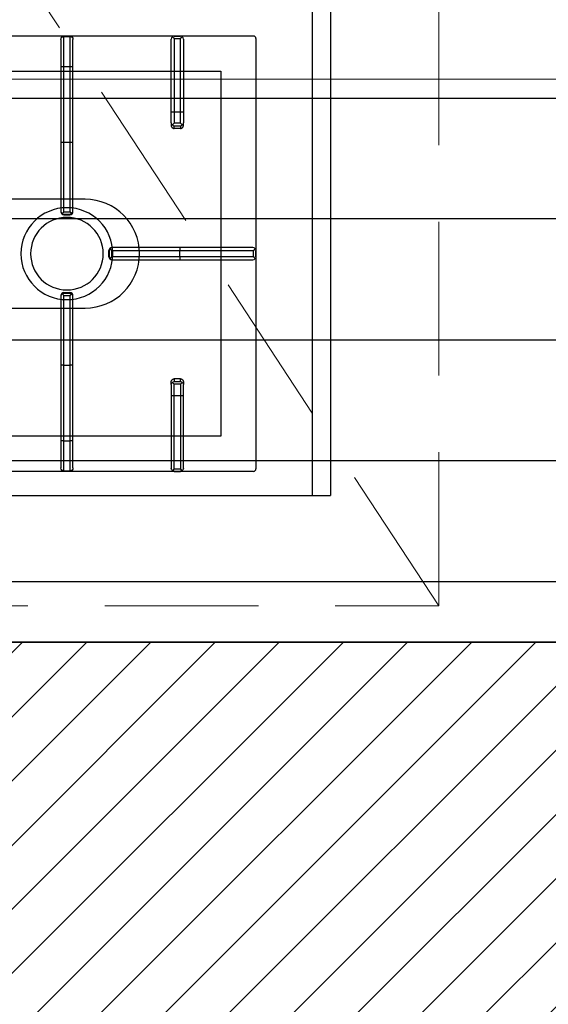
# Model space of a CAD drawing. Header units: millimetres. Extents: x -740 to 33545, y -26688 to 22494.
# Tile 92 of 256: x 9236 to 9279, y 10373 to 10454. Entities that reach past the tile are written whole.
import ezdxf

# ---------------------------------------------------------------- set-up
doc = ezdxf.new("R2010")
doc.units = ezdxf.units.MM
doc.header["$MEASUREMENT"] = 0
doc.linetypes.add('DASHED', pattern=[19.05, 12.7, -6.35])
doc.layers.get('Defpoints').update_dxf_attribs({"color": 252})
for name, color, linetype, lineweight in [('A_istniejące ściany', 252, 'Continuous', 35), ('A_wyposażenie', 252, 'Continuous', 9), ('l.wypełnien', 252, 'Continuous', 5), ('wymiarowanie', 252, 'Continuous', 9)]:
    doc.layers.add(name, color=color, linetype=linetype, lineweight=lineweight)
for name, color, linetype, lineweight, true_color in [('IS_Przyłącze (powrotne)', 5, 'Continuous', 25, 0x0000ff), ('IS_Przyłącze (zasilające)', 1, 'Continuous', 25, 0xff0000), ('IS_Strefa podłóg', 7, 'Continuous', 25, 0x008000), ('IS_Wężownica OChP', 7, 'Continuous', 25, 0x800080)]:
    doc.layers.add(name, color=color, linetype=linetype, lineweight=lineweight, true_color=true_color)
doc.layers.add('PQ_200_2D', color=252, linetype='Continuous')
doc.layers.add('PQ_204_2D', color=252, linetype='Continuous')
doc.styles.add('styl2', font='simplex.shx')
doc.dimstyles.new('Skala 1-50', dxfattribs={"dimtxt": 12, "dimasz": 5, "dimexe": 1, "dimexo": 1, "dimgap": 1.5, "dimtad": 1, "dimdec": 1, "dimrnd": 0.5, "dimtxsty": 'styl2', "dimblk": 'ARCHTICK', "dimcen": 5, "dimadec": 0, "dimazin": 0, "dimtfac": 1, "dimtdec": 1, "dimtmove": 1, "dimatfit": 3, "dimldrblk": 'ARCHTICK', "dimfxl": 0, "dimlwd": -1, "dimlwe": -1, "dimarcsym": 0})

# ---------------------------------------------------------------- blocks, each defined once
blk = doc.blocks.new('dfghbnj')
at = {"layer": 'PQ_200_2D', "color": 8}
for p, q in [((5968.38, -17005.72), (5968.38, -17660.72)), ((5968.38, -17660.72), (5968.38, -17720.72)), ((5168.38, -17720.72), (5968.38, -17720.72))]:
    blk.add_line(p, q, dxfattribs=at)
at = {"layer": 'PQ_204_2D', "color": 8}
for p, q in [((5588.38, -17657.22), (5588.38, -17091.22)), ((5948.38, -17657.22), (5948.38, -17091.22)), ((5591.19, -17497.97), (5613.69, -17497.97)), ((5613.69, -17497.97), (5613.69, -17500.47)), ((5613.69, -17497.97), (5676.14, -17497.97)), ((5676.14, -17497.97), (5733.27, -17497.97)), ((5733.27, -17497.97), (5733.69, -17497.97)), ((5803.06, -17497.97), (5803.48, -17497.97)), ((5803.48, -17497.97), (5860.62, -17497.97)), ((5860.62, -17497.97), (5923.06, -17497.97)), ((5923.06, -17500.47), (5923.06, -17497.97)), ((5923.06, -17497.97), (5945.56, -17497.97)), ((5588.69, -17500.47), (5588.69, -17505.47)), ((5613.69, -17500.47), (5588.69, -17500.47)), ((5588.69, -17505.47), (5613.69, -17505.47)), ((5613.69, -17500.47), (5613.69, -17505.47)), ((5676.19, -17500.47), (5613.69, -17500.47)), ((5613.69, -17505.47), (5676.19, -17505.47)), ((5613.69, -17505.47), (5613.69, -17507.97)), ((5676.19, -17500.47), (5676.19, -17505.47)), ((5733.83, -17500.47), (5676.19, -17500.47)), ((5676.19, -17505.47), (5733.83, -17505.47)), ((5733.83, -17500.47), (5733.83, -17505.47)), ((5735.64, -17499.87), (5735.64, -17506.06)), ((5735.74, -17500.47), (5735.74, -17505.47)), ((5736.19, -17500.47), (5735.74, -17500.47)), ((5735.74, -17505.47), (5736.19, -17505.47)), ((5736.19, -17500.47), (5736.19, -17505.47)), ((5800.56, -17500.47), (5800.56, -17505.47)), ((5801.01, -17500.47), (5800.56, -17500.47)), ((5800.56, -17505.47), (5801.01, -17505.47)), ((5801.01, -17500.47), (5801.01, -17505.47)), ((5801.11, -17499.87), (5801.11, -17506.06)), ((5802.92, -17500.47), (5802.92, -17505.47)), ((5860.56, -17500.47), (5802.92, -17500.47)), ((5802.92, -17505.47), (5860.56, -17505.47)), ((5860.56, -17500.47), (5860.56, -17505.47)), ((5923.06, -17500.47), (5860.56, -17500.47)), ((5860.56, -17505.47), (5923.06, -17505.47)), ((5923.06, -17500.47), (5923.06, -17505.47)), ((5948.06, -17500.47), (5923.06, -17500.47)), ((5923.06, -17507.97), (5923.06, -17505.47)), ((5923.06, -17505.47), (5948.06, -17505.47)), ((5948.06, -17500.47), (5948.06, -17505.47)), ((5613.69, -17507.97), (5591.19, -17507.97)), ((5676.14, -17507.97), (5613.69, -17507.97)), ((5733.27, -17507.97), (5676.14, -17507.97)), ((5733.69, -17507.97), (5733.27, -17507.97)), ((5803.48, -17507.97), (5803.06, -17507.97)), ((5860.62, -17507.97), (5803.48, -17507.97)), ((5923.06, -17507.97), (5860.62, -17507.97)), ((5945.56, -17507.97), (5923.06, -17507.97)), ((5765.88, -17537.65), (5765.88, -17538.1)), ((5770.88, -17537.65), (5765.88, -17537.65)), ((5770.88, -17538.1), (5765.88, -17538.1)), ((5770.88, -17538.1), (5770.88, -17537.65)), ((5763.38, -17540.57), (5763.38, -17540.15)), ((5763.38, -17596.46), (5763.38, -17540.57)), ((5765.88, -17540.01), (5765.88, -17596.4)), ((5770.88, -17540.01), (5765.88, -17540.01)), ((5770.88, -17596.4), (5770.88, -17540.01)), ((5773.38, -17540.15), (5773.38, -17540.57)), ((5773.38, -17540.57), (5773.38, -17596.46)), ((5588.38, -17591.72), (5588.38, -17596.72)), ((5588.38, -17591.72), (5588.38, -17596.72)), ((5590.37, -17591.72), (5590.37, -17596.72)), ((5590.37, -17591.72), (5651.19, -17591.72)), ((5651.14, -17589.22), (5590.85, -17589.22)), ((5660.28, -17589.22), (5651.14, -17589.22)), ((5651.19, -17591.72), (5651.19, -17596.72)), ((5651.19, -17591.72), (5660.39, -17591.72)), ((5660.28, -17589.22), (5662.42, -17589.22)), ((5660.39, -17596.72), (5660.39, -17591.72)), ((5664.85, -17591.72), (5662.75, -17591.72)), ((5662.75, -17591.72), (5662.75, -17596.72)), ((5664.85, -17596.72), (5664.85, -17591.72)), ((5871.9, -17596.72), (5871.9, -17591.72)), ((5871.9, -17591.72), (5874.01, -17591.72)), ((5874.01, -17591.72), (5874.01, -17596.72)), ((5876.47, -17589.22), (5874.34, -17589.22)), ((5885.56, -17591.72), (5876.36, -17591.72)), ((5876.36, -17596.72), (5876.36, -17591.72)), ((5876.47, -17589.22), (5885.62, -17589.22)), ((5885.56, -17591.72), (5885.56, -17596.72)), ((5946.38, -17591.72), (5885.56, -17591.72)), ((5885.62, -17589.22), (5945.9, -17589.22)), ((5946.38, -17591.72), (5946.38, -17596.72)), ((5948.38, -17591.72), (5948.38, -17596.72)), ((5948.38, -17591.72), (5948.38, -17596.72)), ((5651.19, -17596.72), (5590.37, -17596.72)), ((5590.85, -17599.22), (5651.14, -17599.22)), ((5651.14, -17599.22), (5660.28, -17599.22)), ((5660.39, -17596.72), (5651.19, -17596.72)), ((5662.42, -17599.22), (5660.28, -17599.22)), ((5662.75, -17596.72), (5664.85, -17596.72)), ((5763.38, -17656.74), (5763.38, -17596.46)), ((5765.88, -17596.4), (5765.88, -17657.22)), ((5770.88, -17596.4), (5765.88, -17596.4)), ((5770.88, -17657.22), (5770.88, -17596.4)), ((5773.38, -17596.46), (5773.38, -17656.74)), ((5874.01, -17596.72), (5871.9, -17596.72)), ((5874.34, -17599.22), (5876.47, -17599.22)), ((5876.36, -17596.72), (5885.56, -17596.72)), ((5885.62, -17599.22), (5876.47, -17599.22)), ((5885.56, -17596.72), (5946.38, -17596.72)), ((5945.9, -17599.22), (5885.62, -17599.22)), ((5590.37, -17659.22), (5946.38, -17659.22)), ((5770.88, -17657.22), (5765.88, -17657.22)), ((5770.88, -17659.22), (5765.88, -17659.22)), ((5770.88, -17659.22), (5765.88, -17659.22)), ((5168.38, -17705.72), (5968.38, -17705.72))]:
    blk.add_line(p, q, dxfattribs=at)
blk.add_lwpolyline([(5919.4, -17118.2), (5617.36, -17118.2), (5617.36, -17630.24), (5919.4, -17630.24)], close=True, dxfattribs=at)
blk.add_lwpolyline([(5813.38, -17389.22), (5813.38, -17517.97, -1), (5723.38, -17517.97), (5723.38, -17389.22)], format="xyb", dxfattribs=at)
for radius in [38, 30]:
    blk.add_circle((5768.38, -17502.97), radius, dxfattribs=at)
for centre, start, end in [((5591.19, -17500.47), 90, 180), ((5945.56, -17500.47), 0, 90), ((5591.19, -17505.47), 180, 270), ((5945.56, -17505.47), 270, 0)]:
    blk.add_arc(centre, 2.5, start, end, dxfattribs=at)
at = {"layer": 'PQ_204_2D', "color": 8, "extrusion": (0, 0, -1)}
for centre, major_axis, ratio, start_param, end_param in [((5676.14, -17500.47), (0, 2.5), 0.02182, 0, 1.570796), ((5733.27, -17500.47), (0, 2.5), 0.951091, 0, 0.914364), ((5733.69, -17500.47), (-2.5, 0), 0.99863, 1.570796, 3.141593), ((5803.06, -17500.47), (2.5, 0), 0.99863, 3.141593, 4.712389), ((5803.48, -17500.47), (0, 2.5), 0.951091, -0.914364, 0), ((5860.62, -17500.47), (0, 2.5), 0.02182, 4.712389, 6.283185), ((5676.14, -17505.47), (0, 2.5), 0.02182, 1.570796, 3.141593), ((5733.69, -17505.47), (2.5, 0), 0.99863, 0, 1.570796), ((5732.27, -17500.47), (-3.47, 0), 0.720185, 2.903047, 3.141593), ((5732.27, -17505.47), (3.47, 0), 0.720185, 0, 0.238546), ((5803.06, -17505.47), (-2.5, 0), 0.99863, 4.712389, 6.283185), ((5804.48, -17500.47), (3.47, 0), 0.720185, 3.141593, 3.380139), ((5804.48, -17505.47), (-3.47, 0), 0.720185, -0.238546, 0), ((5860.62, -17505.47), (0, 2.5), 0.02182, 3.141593, 4.712389), ((5733.27, -17505.47), (0, 2.5), 0.951091, 2.227228, 3.141593), ((5803.48, -17505.47), (0, 2.5), 0.951091, 3.141593, 4.055957), ((5765.88, -17540.15), (0, 2.5), 0.99863, -1.570796, 0), ((5765.88, -17540.57), (2.5, 0), 0.951091, 3.141593, 4.055957), ((5770.88, -17540.15), (0, 2.5), 0.99863, 0, 1.570796), ((5770.88, -17540.57), (2.5, 0), 0.951091, -0.914364, 0), ((5590.85, -17591.72), (0, 2.5), 0.948965, -0.895145, 0), ((5651.14, -17591.72), (0, 2.5), 0.02182, 0, 1.570796), ((5660.28, -17591.72), (0, 2.5), 0.84544, 0, 0.894481), ((5660.28, -17591.72), (2.5, 2.5), 0.02182, 0.872665, 1.54898), ((5660.28, -17591.72), (-1.92, 1.92), 0.8391, 1.592613, 2.268928), ((5590.85, -17596.72), (0, 2.5), 0.948965, 3.141593, 4.036737), ((5651.14, -17596.72), (0, 2.5), 0.02182, 1.570796, 3.141593), ((5660.28, -17596.72), (0, 2.5), 0.84544, 2.247111, 3.141593), ((5660.28, -17596.72), (-2.5, 2.5), 0.02182, 1.592613, 2.268928), ((5660.28, -17596.72), (1.92, 1.92), 0.8391, 0.872665, 1.54898), ((5765.88, -17596.46), (-2.5, 0), 0.02182, 0, 1.570796), ((5770.88, -17596.46), (-2.5, 0), 0.02182, 1.570796, 3.141593), ((5590.38, -17657.21), (1.42, 1.42), 0.997265, 2.357564, 3.925621), ((5765.88, -17656.74), (-2.5, 0), 0.948965, -0.895145, 0), ((5770.88, -17656.74), (-2.5, 0), 0.948965, 3.141593, 4.036737), ((5946.37, -17657.21), (-1.42, 1.42), 0.997265, 2.357564, 3.925621)]:
    blk.add_ellipse(centre, major_axis=major_axis, ratio=ratio, start_param=start_param, end_param=end_param, dxfattribs=at)
at = {"layer": 'PQ_204_2D', "color": 8}
for centre, major_axis, ratio, start_param, end_param in [((5876.47, -17591.72), (1.92, 1.92), 0.8391, 1.592613, 2.268928), ((5876.47, -17591.72), (0, 2.5), 0.84544, 0, 0.894481), ((5876.47, -17591.72), (-2.5, 2.5), 0.02182, 0.872665, 1.54898), ((5885.62, -17591.72), (0, 2.5), 0.02182, 0, 1.570796), ((5945.9, -17591.72), (0, 2.5), 0.948965, -0.895145, 0), ((5876.47, -17596.72), (-1.92, 1.92), 0.8391, 0.872665, 1.54898), ((5876.47, -17596.72), (2.5, 2.5), 0.02182, 1.592613, 2.268928), ((5876.47, -17596.72), (0, 2.5), 0.84544, 2.247111, 3.141593), ((5885.62, -17596.72), (0, 2.5), 0.02182, 1.570796, 3.141593), ((5945.9, -17596.72), (0, 2.5), 0.948965, 3.141593, 4.036737)]:
    blk.add_ellipse(centre, major_axis=major_axis, ratio=ratio, start_param=start_param, end_param=end_param, dxfattribs=at)
for points, knots in [([(5735.15, -17498.94), (5735.06, -17499.05), (5734.97, -17499.16), (5734.79, -17499.37), (5734.7, -17499.48), (5734.5, -17499.7), (5734.41, -17499.81), (5734.22, -17500.02), (5734.13, -17500.13), (5734.01, -17500.27), (5733.97, -17500.31), (5733.91, -17500.37), (5733.9, -17500.39), (5733.87, -17500.42), (5733.86, -17500.43), (5733.85, -17500.44), (5733.85, -17500.45), (5733.84, -17500.45), (5733.84, -17500.46), (5733.84, -17500.46), (5733.84, -17500.46), (5733.83, -17500.46), (5733.83, -17500.46), (5733.83, -17500.46), (5733.83, -17500.46), (5733.83, -17500.46), (5733.83, -17500.46), (5733.83, -17500.47)], [5.918781, 5.918781, 5.918781, 5.918781, 6.382244, 6.382244, 6.833826, 6.833826, 7.285407, 7.285407, 7.736989, 7.736989, 7.96278, 7.96278, 8.075675, 8.075675, 8.132123, 8.132123, 8.160346, 8.160346, 8.174458, 8.174458, 8.181514, 8.181514, 8.185042, 8.185042, 8.186806, 8.186806, 8.18857, 8.18857, 8.18857, 8.18857]), ([(5733.83, -17505.47), (5733.83, -17505.47), (5733.83, -17505.47), (5733.83, -17505.47), (5733.83, -17505.47), (5733.83, -17505.47), (5733.83, -17505.47), (5733.84, -17505.47), (5733.84, -17505.47), (5733.84, -17505.48), (5733.84, -17505.48), (5733.85, -17505.48), (5733.85, -17505.49), (5733.86, -17505.5), (5733.87, -17505.51), (5733.9, -17505.54), (5733.91, -17505.56), (5733.97, -17505.62), (5734.01, -17505.67), (5734.13, -17505.8), (5734.22, -17505.91), (5734.41, -17506.12), (5734.5, -17506.23), (5734.7, -17506.45), (5734.79, -17506.56), (5734.97, -17506.77), (5735.06, -17506.88), (5735.15, -17506.99)], [8.188054, 8.188054, 8.188054, 8.188054, 8.189818, 8.189818, 8.191582, 8.191582, 8.19511, 8.19511, 8.202166, 8.202166, 8.216278, 8.216278, 8.244501, 8.244501, 8.300949, 8.300949, 8.413844, 8.413844, 8.639635, 8.639635, 9.091217, 9.091217, 9.542798, 9.542798, 9.99438, 9.99438, 10.457843, 10.457843, 10.457843, 10.457843]), ([(5735.64, -17499.87), (5735.61, -17499.77), (5735.58, -17499.67), (5735.44, -17499.35), (5735.31, -17499.13), (5735.15, -17498.94)], [0.764042, 0.764042, 0.764042, 0.764042, 1.153889, 1.153889, 2.012527, 2.012527, 2.012527, 2.012527]), ([(5735.15, -17506.99), (5735.31, -17506.8), (5735.44, -17506.58), (5735.58, -17506.26), (5735.61, -17506.16), (5735.64, -17506.06)], [11.917214, 11.917214, 11.917214, 11.917214, 12.775852, 12.775852, 13.165698, 13.165698, 13.165698, 13.165698]), ([(5801.6, -17498.94), (5801.44, -17499.13), (5801.31, -17499.35), (5801.18, -17499.67), (5801.14, -17499.77), (5801.11, -17499.87)], [11.917214, 11.917214, 11.917214, 11.917214, 12.775852, 12.775852, 13.165698, 13.165698, 13.165698, 13.165698]), ([(5801.11, -17506.06), (5801.14, -17506.16), (5801.18, -17506.26), (5801.31, -17506.58), (5801.44, -17506.8), (5801.6, -17506.99)], [0.764042, 0.764042, 0.764042, 0.764042, 1.153889, 1.153889, 2.012527, 2.012527, 2.012527, 2.012527]), ([(5802.92, -17500.47), (5802.92, -17500.46), (5802.92, -17500.46), (5802.92, -17500.46), (5802.92, -17500.46), (5802.92, -17500.46), (5802.92, -17500.46), (5802.92, -17500.46), (5802.92, -17500.46), (5802.91, -17500.46), (5802.91, -17500.45), (5802.91, -17500.45), (5802.9, -17500.44), (5802.89, -17500.43), (5802.88, -17500.42), (5802.86, -17500.39), (5802.84, -17500.37), (5802.78, -17500.31), (5802.74, -17500.27), (5802.62, -17500.13), (5802.53, -17500.02), (5802.34, -17499.81), (5802.25, -17499.7), (5802.06, -17499.48), (5801.96, -17499.37), (5801.78, -17499.16), (5801.69, -17499.05), (5801.6, -17498.94)], [8.18857, 8.18857, 8.18857, 8.18857, 8.190334, 8.190334, 8.192098, 8.192098, 8.195626, 8.195626, 8.202682, 8.202682, 8.216794, 8.216794, 8.245018, 8.245018, 8.301466, 8.301466, 8.414361, 8.414361, 8.640152, 8.640152, 9.091733, 9.091733, 9.543315, 9.543315, 9.994896, 9.994896, 10.458359, 10.458359, 10.458359, 10.458359]), ([(5801.6, -17506.99), (5801.69, -17506.88), (5801.78, -17506.77), (5801.96, -17506.56), (5802.06, -17506.45), (5802.25, -17506.23), (5802.34, -17506.12), (5802.53, -17505.91), (5802.62, -17505.8), (5802.74, -17505.67), (5802.78, -17505.62), (5802.84, -17505.56), (5802.86, -17505.54), (5802.88, -17505.51), (5802.89, -17505.5), (5802.9, -17505.49), (5802.91, -17505.48), (5802.91, -17505.48), (5802.91, -17505.48), (5802.92, -17505.47), (5802.92, -17505.47), (5802.92, -17505.47), (5802.92, -17505.47), (5802.92, -17505.47), (5802.92, -17505.47), (5802.92, -17505.47), (5802.92, -17505.47), (5802.92, -17505.47)], [5.918265, 5.918265, 5.918265, 5.918265, 6.381728, 6.381728, 6.833309, 6.833309, 7.284891, 7.284891, 7.736472, 7.736472, 7.962263, 7.962263, 8.075158, 8.075158, 8.131606, 8.131606, 8.15983, 8.15983, 8.173942, 8.173942, 8.180998, 8.180998, 8.184526, 8.184526, 8.18629, 8.18629, 8.188054, 8.188054, 8.188054, 8.188054]), ([(5765.88, -17538.1), (5765.73, -17538.11), (5765.58, -17538.13), (5765.28, -17538.2), (5765.13, -17538.24), (5764.76, -17538.4), (5764.54, -17538.53), (5764.35, -17538.69)], [0, 0, 0, 0, 0.576945, 0.576945, 1.153889, 1.153889, 2.012527, 2.012527, 2.012527, 2.012527]), ([(5764.35, -17538.69), (5764.46, -17538.78), (5764.57, -17538.87), (5764.78, -17539.05), (5764.89, -17539.15), (5765.11, -17539.34), (5765.22, -17539.43), (5765.43, -17539.62), (5765.54, -17539.71), (5765.68, -17539.83), (5765.72, -17539.87), (5765.78, -17539.93), (5765.8, -17539.95), (5765.83, -17539.97), (5765.84, -17539.98), (5765.85, -17539.99), (5765.86, -17539.99), (5765.86, -17540), (5765.87, -17540), (5765.87, -17540), (5765.87, -17540.01), (5765.87, -17540.01), (5765.87, -17540.01), (5765.87, -17540.01), (5765.87, -17540.01), (5765.87, -17540.01), (5765.88, -17540.01), (5765.88, -17540.01)], [5.917739, 5.917739, 5.917739, 5.917739, 6.381174, 6.381174, 6.832619, 6.832619, 7.284064, 7.284064, 7.735508, 7.735508, 7.961231, 7.961231, 8.074092, 8.074092, 8.130523, 8.130523, 8.158738, 8.158738, 8.172846, 8.172846, 8.179899, 8.179899, 8.183426, 8.183426, 8.18519, 8.18519, 8.186953, 8.186953, 8.186953, 8.186953]), ([(5772.4, -17538.69), (5772.21, -17538.53), (5771.99, -17538.4), (5771.62, -17538.24), (5771.47, -17538.2), (5771.17, -17538.13), (5771.02, -17538.11), (5770.88, -17538.1)], [11.914788, 11.914788, 11.914788, 11.914788, 12.773425, 12.773425, 13.35037, 13.35037, 13.927314, 13.927314, 13.927314, 13.927314]), ([(5770.88, -17540.01), (5770.88, -17540.01), (5770.88, -17540.01), (5770.88, -17540.01), (5770.88, -17540.01), (5770.88, -17540.01), (5770.88, -17540.01), (5770.88, -17540.01), (5770.88, -17540), (5770.89, -17540), (5770.89, -17540), (5770.89, -17539.99), (5770.9, -17539.99), (5770.91, -17539.98), (5770.92, -17539.97), (5770.95, -17539.95), (5770.97, -17539.93), (5771.03, -17539.87), (5771.08, -17539.83), (5771.21, -17539.71), (5771.32, -17539.62), (5771.53, -17539.43), (5771.64, -17539.34), (5771.86, -17539.15), (5771.97, -17539.05), (5772.18, -17538.87), (5772.29, -17538.78), (5772.4, -17538.69)], [8.18747, 8.18747, 8.18747, 8.18747, 8.189233, 8.189233, 8.190997, 8.190997, 8.194524, 8.194524, 8.201577, 8.201577, 8.215685, 8.215685, 8.2439, 8.2439, 8.300331, 8.300331, 8.413192, 8.413192, 8.638915, 8.638915, 9.09036, 9.09036, 9.541804, 9.541804, 9.993249, 9.993249, 10.456684, 10.456684, 10.456684, 10.456684]), ([(5588.38, -17591.72), (5588.38, -17591.57), (5588.4, -17591.42), (5588.47, -17591.12), (5588.52, -17590.97), (5588.68, -17590.58), (5588.82, -17590.36), (5589, -17590.15)], [0, 0, 0, 0, 0.576945, 0.576945, 1.153889, 1.153889, 2.068716, 2.068716, 2.068716, 2.068716]), ([(5589, -17590.15), (5589.17, -17590.36), (5589.37, -17590.58), (5589.71, -17590.97), (5589.84, -17591.12), (5590.11, -17591.42), (5590.25, -17591.57), (5590.37, -17591.72)], [11.858599, 11.858599, 11.858599, 11.858599, 12.773425, 12.773425, 13.35037, 13.35037, 13.927314, 13.927314, 13.927314, 13.927314]), ([(5662.42, -17589.22), (5662.57, -17589.22), (5662.73, -17589.23), (5663.04, -17589.29), (5663.2, -17589.34), (5663.5, -17589.47), (5663.64, -17589.55), (5663.91, -17589.73), (5664.03, -17589.84), (5664.25, -17590.06), (5664.35, -17590.18), (5664.53, -17590.46), (5664.6, -17590.6), (5664.73, -17590.91), (5664.77, -17591.07), (5664.84, -17591.4), (5664.85, -17591.56), (5664.85, -17591.72)], [3.776921, 3.776921, 3.776921, 3.776921, 4.248957, 4.248957, 4.720993, 4.720993, 5.193029, 5.193029, 5.665065, 5.665065, 6.135831, 6.135831, 6.606596, 6.606596, 7.077361, 7.077361, 7.548126, 7.548126, 7.548126, 7.548126]), ([(5874.34, -17589.22), (5874.18, -17589.22), (5874.03, -17589.23), (5873.71, -17589.29), (5873.56, -17589.34), (5873.26, -17589.47), (5873.11, -17589.55), (5872.85, -17589.73), (5872.72, -17589.84), (5872.51, -17590.06), (5872.41, -17590.18), (5872.23, -17590.46), (5872.15, -17590.6), (5872.02, -17590.91), (5871.98, -17591.07), (5871.92, -17591.4), (5871.9, -17591.56), (5871.9, -17591.72)], [3.776921, 3.776921, 3.776921, 3.776921, 4.248957, 4.248957, 4.720993, 4.720993, 5.193029, 5.193029, 5.665065, 5.665065, 6.135831, 6.135831, 6.606596, 6.606596, 7.077361, 7.077361, 7.548126, 7.548126, 7.548126, 7.548126]), ([(5947.76, -17590.15), (5947.58, -17590.36), (5947.38, -17590.58), (5947.04, -17590.97), (5946.91, -17591.12), (5946.64, -17591.42), (5946.51, -17591.57), (5946.38, -17591.72)], [11.858599, 11.858599, 11.858599, 11.858599, 12.773425, 12.773425, 13.35037, 13.35037, 13.927314, 13.927314, 13.927314, 13.927314]), ([(5948.38, -17591.72), (5948.37, -17591.57), (5948.35, -17591.42), (5948.28, -17591.12), (5948.23, -17590.97), (5948.07, -17590.58), (5947.93, -17590.36), (5947.76, -17590.15)], [0, 0, 0, 0, 0.576945, 0.576945, 1.153889, 1.153889, 2.068716, 2.068716, 2.068716, 2.068716]), ([(5589, -17598.28), (5588.82, -17598.08), (5588.68, -17597.85), (5588.52, -17597.46), (5588.47, -17597.31), (5588.4, -17597.01), (5588.38, -17596.86), (5588.38, -17596.72)], [11.858599, 11.858599, 11.858599, 11.858599, 12.773425, 12.773425, 13.35037, 13.35037, 13.927314, 13.927314, 13.927314, 13.927314]), ([(5590.37, -17596.72), (5590.25, -17596.86), (5590.11, -17597.01), (5589.84, -17597.31), (5589.71, -17597.46), (5589.37, -17597.85), (5589.17, -17598.08), (5589, -17598.28)], [0, 0, 0, 0, 0.576945, 0.576945, 1.153889, 1.153889, 2.068716, 2.068716, 2.068716, 2.068716]), ([(5664.85, -17596.72), (5664.85, -17596.87), (5664.84, -17597.03), (5664.77, -17597.36), (5664.73, -17597.52), (5664.6, -17597.83), (5664.53, -17597.97), (5664.35, -17598.25), (5664.25, -17598.37), (5664.03, -17598.59), (5663.91, -17598.7), (5663.64, -17598.88), (5663.5, -17598.96), (5663.2, -17599.09), (5663.04, -17599.14), (5662.73, -17599.2), (5662.57, -17599.22), (5662.42, -17599.22)], [15.096253, 15.096253, 15.096253, 15.096253, 15.567018, 15.567018, 16.037783, 16.037783, 16.508548, 16.508548, 16.979314, 16.979314, 17.45135, 17.45135, 17.923386, 17.923386, 18.395422, 18.395422, 18.867458, 18.867458, 18.867458, 18.867458]), ([(5871.9, -17596.72), (5871.9, -17596.87), (5871.92, -17597.03), (5871.98, -17597.36), (5872.02, -17597.52), (5872.15, -17597.83), (5872.23, -17597.97), (5872.41, -17598.25), (5872.51, -17598.37), (5872.72, -17598.59), (5872.85, -17598.7), (5873.11, -17598.88), (5873.26, -17598.96), (5873.56, -17599.09), (5873.71, -17599.14), (5874.03, -17599.2), (5874.18, -17599.22), (5874.34, -17599.22)], [15.096253, 15.096253, 15.096253, 15.096253, 15.567018, 15.567018, 16.037783, 16.037783, 16.508548, 16.508548, 16.979314, 16.979314, 17.45135, 17.45135, 17.923386, 17.923386, 18.395422, 18.395422, 18.867458, 18.867458, 18.867458, 18.867458]), ([(5946.38, -17596.72), (5946.51, -17596.86), (5946.64, -17597.01), (5946.91, -17597.31), (5947.04, -17597.46), (5947.38, -17597.85), (5947.58, -17598.08), (5947.76, -17598.28)], [0, 0, 0, 0, 0.576945, 0.576945, 1.153889, 1.153889, 2.068716, 2.068716, 2.068716, 2.068716]), ([(5947.76, -17598.28), (5947.93, -17598.08), (5948.07, -17597.85), (5948.23, -17597.46), (5948.28, -17597.31), (5948.35, -17597.01), (5948.37, -17596.86), (5948.38, -17596.72)], [11.858599, 11.858599, 11.858599, 11.858599, 12.773425, 12.773425, 13.35037, 13.35037, 13.927314, 13.927314, 13.927314, 13.927314]), ([(5765.88, -17657.22), (5765.73, -17657.35), (5765.58, -17657.48), (5765.28, -17657.75), (5765.13, -17657.88), (5764.74, -17658.22), (5764.52, -17658.42), (5764.31, -17658.6)], [0, 0, 0, 0, 0.576945, 0.576945, 1.153889, 1.153889, 2.068716, 2.068716, 2.068716, 2.068716]), ([(5764.31, -17658.6), (5764.52, -17658.77), (5764.74, -17658.91), (5765.13, -17659.07), (5765.28, -17659.12), (5765.58, -17659.19), (5765.73, -17659.21), (5765.88, -17659.22)], [11.858599, 11.858599, 11.858599, 11.858599, 12.773425, 12.773425, 13.35037, 13.35037, 13.927314, 13.927314, 13.927314, 13.927314]), ([(5772.44, -17658.6), (5772.24, -17658.42), (5772.01, -17658.22), (5771.62, -17657.88), (5771.47, -17657.75), (5771.17, -17657.48), (5771.02, -17657.35), (5770.88, -17657.22)], [11.858599, 11.858599, 11.858599, 11.858599, 12.773425, 12.773425, 13.35037, 13.35037, 13.927314, 13.927314, 13.927314, 13.927314]), ([(5770.88, -17659.22), (5771.02, -17659.21), (5771.17, -17659.19), (5771.47, -17659.12), (5771.62, -17659.07), (5772.01, -17658.91), (5772.24, -17658.77), (5772.44, -17658.6)], [0, 0, 0, 0, 0.576945, 0.576945, 1.153889, 1.153889, 2.068716, 2.068716, 2.068716, 2.068716])]:
    blk.add_open_spline(points, degree=3, knots=knots, dxfattribs=at)
blk = doc.blocks.new('_ArchTick')
at = {"color": 0, "linetype": 'ByBlock', "const_width": 0.15}
blk.add_lwpolyline([(-0.5, -0.5), (0.5, 0.5)], dxfattribs=at)
blk = doc.blocks.new('*D2199')
at = {"layer": 'Defpoints', "color": 0}
for p in [(8932.185, 10460.603), (9368.185, 10460.603), (9368.185, 10449.072)]:
    blk.add_point(p, dxfattribs=at)
at = {"layer": 'wymiarowanie', "color": 0}
for p, q in [((8932.185, 10454.072), (8932.185, 10448.072)), ((9368.185, 10454.072), (9368.185, 10448.072)), ((8932.185, 10449.072), (9368.185, 10449.072))]:
    blk.add_line(p, q, dxfattribs=at)
at = {"layer": 'wymiarowanie', "color": 0, "xscale": 5, "yscale": 5, "zscale": 5, "rotation": 180}
blk.add_blockref('_ArchTick', (8932.185, 10449.072), dxfattribs=at)
at = {"layer": 'wymiarowanie', "color": 0, "xscale": 5, "yscale": 5, "zscale": 5}
blk.add_blockref('_ArchTick', (9368.185, 10449.072), dxfattribs=at)
at = {"layer": 'wymiarowanie', "color": 0, "insert": (9150.185, 10456.872), "char_height": 12, "attachment_point": 5, "style": 'styl2'}
blk.add_mtext('436', dxfattribs=at)

msp = doc.modelspace()

# ---------------------------------------------------------------- hatches: boundary and pattern name
at = {"layer": 'l.wypełnien'}
h = msp.add_hatch(dxfattribs=at)
h.set_pattern_fill('ANSI31', color=256, scale=30, style=0)
h.paths.add_polyline_path([(8887.185, 10284.836), (8887.185, 10539.796), (8932.185, 10539.796), (8932.185, 10402.523), (9059.57, 10402.523), (9368.185, 10402.523), (9394.225, 10402.523), (9416.719, 10402.523), (9416.719, 10359.343), (9405.312, 10359.343), (9376.249, 10359.343), (8932.185, 10359.343), (8932.185, 10284.836)])
h.paths.add_polyline_path([(9871.185, 10801.99), (9871.185, 10791.99), (9878.225, 10791.99), (9890.225, 10791.99), (10052.225, 10791.99), (10052.225, 10564.523), (10066.225, 10564.523), (10066.225, 10705.995), (10066.225, 10711.926), (10066.225, 10711.985), (10066.225, 10728.735), (10066.225, 10765.235), (10066.225, 10775.995), (10066.225, 10781.926), (10066.225, 10781.985), (10066.225, 10781.926), (10066.225, 10775.995), (10066.222, 10775.995), (10066.225, 10781.926), (10066.225, 10781.985), (10066.225, 10791.99), (10125.492, 10791.99), (10125.492, 10808.076), (10125.492, 10819.93), (10125.492, 10834.323), (10058.805, 10834.323), (9924.185, 10834.323), (9924.185, 10862.323), (9879.185, 10862.323), (9879.185, 10834.323), (9871.185, 10834.323), (9871.185, 10801.99)])
h.paths.add_polyline_path([(9570.472, 10794.523), (9731.225, 10794.523), (9731.225, 10731.523), (9748.225, 10731.523), (9748.225, 10793.99), (9768.185, 10793.99), (9768.185, 10801.99), (9781.185, 10801.99), (9781.185, 10834.323), (9769.779, 10834.323), (9645.185, 10834.323), (9645.185, 10833.523), (9604.185, 10833.523), (9570.472, 10833.523)])
h.paths.add_polyline_path([(9394.225, 10794.523), (9428.472, 10794.523), (9428.472, 10833.523), (9388.185, 10833.523), (9388.185, 10794.523), (9394.225, 10794.523)])
h.paths.add_polyline_path([(9428.472, 10794.523), (9428.472, 10833.523), (9448.472, 10833.523), (9448.472, 10794.523)])
h.paths.add_polyline_path([(9550.472, 10794.523), (9570.472, 10794.523), (9570.472, 10833.523), (9550.472, 10833.523)])
h.paths.add_polyline_path([(9368.185, 10794.523), (9388.185, 10794.523), (9388.185, 10833.523), (9368.185, 10833.523)])
h.paths.add_polyline_path([(9604.185, 10833.523), (9604.185, 10849.323), (9645.185, 10849.323), (9645.185, 10833.523)])
h.paths.add_polyline_path([(9368.185, 10422.523), (9368.185, 10402.523), (9394.225, 10402.523), (9394.225, 10422.523)])
h.paths.add_polyline_path([(9368.185, 10774.523), (9394.225, 10774.523), (9394.225, 10794.523), (9368.185, 10794.523)])

# ---------------------------------------------------------------- linework, layer by layer
at = {"layer": 'A_istniejące ściany'}
msp.add_lwpolyline([(9368.185, 10402.523), (9059.57, 10402.523), (8932.185, 10402.523)], dxfattribs=at)
at = {"layer": 'A_wyposażenie', "linetype": 'DASHED'}
msp.add_line((9270.185, 10405.523), (9090.185, 10680.023), dxfattribs=at)
msp.add_lwpolyline([(9090.185, 10405.523), (9270.185, 10405.523), (9270.211, 10680.023), (9090.185, 10680.023)], close=True, dxfattribs=at)
at = {"layer": 'IS_Przyłącze (powrotne)', "color": 12, "true_color": 0xc80000, "transparency": 33554687, "extrusion": (0, 0, -1)}
msp.add_lwpolyline([(-9749.341, 10398.319), (-9748.704, 10398.319, 0.414214), (-9748.091, 10398.931), (-9748.091, 10399.589), (-9748.091, 10403.631, -0.414214), (-9744.208, 10407.514), (-9407.448, 10407.513, 0.414205), (-9399.448, 10415.513), (-9399.447, 10419.514, -0.414205), (-9391.447, 10427.514), (-9371.246, 10427.514, -0.414221), (-9363.246, 10419.514), (-9363.246, 10415.514, 0.414222), (-9355.246, 10407.513), (-9159.779, 10407.513), (-9048.529, 10407.513)], format="xyb", dxfattribs=at)
at = {"layer": 'IS_Przyłącze (zasilające)', "color": 12, "true_color": 0xc80000, "transparency": 33554687}
msp.add_lwpolyline([(9749.341, 10396.319), (9749.979, 10396.319, 0.414214), (9750.591, 10396.931), (9750.591, 10399.589), (9750.591, 10427.695, 0.422504), (9742.366, 10435.692), (9729.06, 10435.316, 0.405972), (9721.286, 10427.319), (9721.286, 10425.514, -0.414213), (9713.286, 10417.514), (9417.447, 10417.513, -0.414205), (9409.447, 10425.513), (9409.447, 10429.514, 0.414207), (9401.447, 10437.514), (9361.246, 10437.514, 0.41422), (9353.246, 10429.513), (9353.246, 10425.514, -0.414222), (9345.246, 10417.513), (9159.779, 10417.513), (9053.529, 10417.513)], format="xyb", dxfattribs=at)
at = {"layer": 'IS_Strefa podłóg', "extrusion": (0, 0, -1)}
msp.add_lwpolyline([(-9368.246, 10402.513), (-8932.279, 10402.513), (-8932.279, 10794.512), (-9259.266, 10794.512), (-9259.266, 10821.521), (-9368.287, 10821.518), (-9368.287, 10774.513), (-9394.486, 10774.513), (-9394.486, 10794.515), (-9431.62, 10794.515), (-9431.62, 10604.513), (-9368.241, 10604.513)], close=True, dxfattribs=at)
at = {"layer": 'IS_Wężownica OChP', "color": 9, "true_color": 0xc8c8c8, "transparency": 33554687, "extrusion": (0, 0, -1)}
for points in [[(-9355.287, 10816.518), (-9272.267, 10816.521, -0.414223), (-9264.267, 10808.521), (-9264.267, 10797.511, 0.414214), (-9256.267, 10789.511), (-9172.779, 10789.511, -0.414214), (-9164.779, 10781.511), (-9164.779, 10435.514, -0.414214), (-9172.779, 10427.514), (-9335.246, 10427.514, -0.414223)], [(-9325.246, 10437.514), (-9182.779, 10437.514, 0.414214), (-9174.779, 10445.514), (-9174.779, 10771.511, 0.414214), (-9182.779, 10779.511), (-9266.267, 10779.511, -0.414214), (-9274.267, 10787.511), (-9274.267, 10798.52, 0.414223), (-9282.267, 10806.52)], [(-9284.267, 10777.511, 0.414214), (-9276.267, 10769.511), (-9192.779, 10769.511, -0.414214), (-9184.779, 10761.511), (-9184.779, 10455.514, -0.414214), (-9192.779, 10447.514), (-9315.245, 10447.514, -0.414223)]]:
    msp.add_lwpolyline(points, format="xyb", dxfattribs=at)

# ---------------------------------------------------------------- block references
at = {"layer": 'A_wyposażenie', "xscale": -0.09999999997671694, "yscale": 0.09999999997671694, "zscale": 0.1, "rotation": 90}
msp.add_blockref('dfghbnj', (7489.164, 11011.478), dxfattribs=at)

# ---------------------------------------------------------------- dimensions: what is measured, and where the dimension line sits
at = {"layer": 'wymiarowanie'}
dim = msp.add_linear_dim(base=(9368.185, 10449.072), p1=(8932.185, 10460.603), p2=(9368.185, 10460.603), dimstyle='Skala 1-50', dxfattribs=at)
dim.commit()
dim.dimension.update_dxf_attribs({"geometry": '*D2199', "text_midpoint": (9150.185, 10456.872)})

doc.saveas('drawing.dxf')
